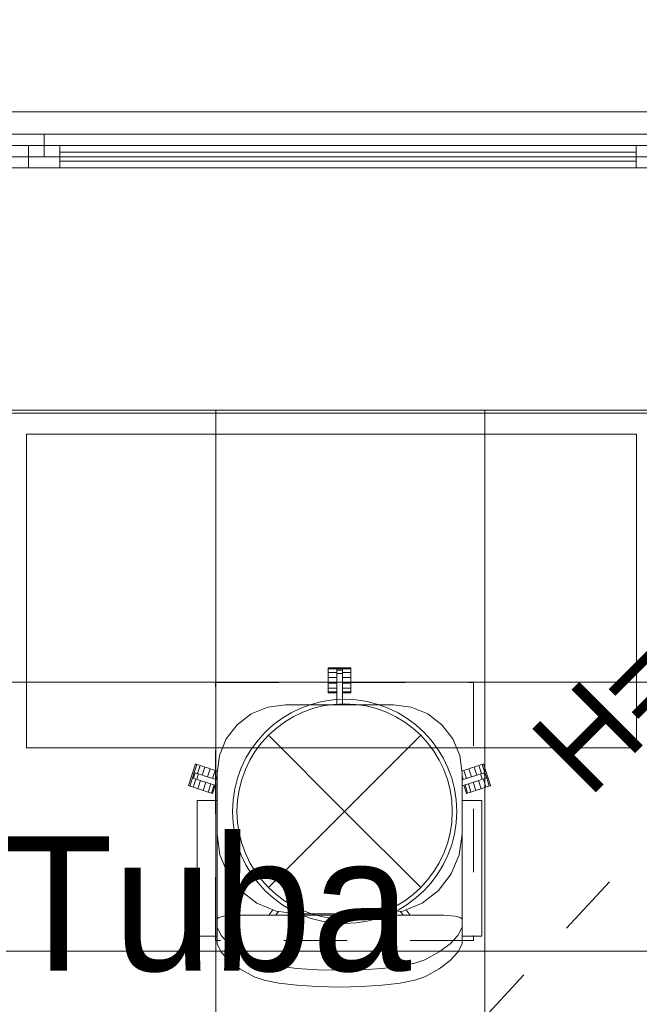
# Model space of a CAD drawing. Header units: millimetres. Extents: x -2932 to 42461, y -10716 to 17298.
# Tile 165 of 168: x 36076 to 37457, y 11175 to 13371. Entities that reach past the tile are written whole.
import ezdxf

# ---------------------------------------------------------------- set-up
doc = ezdxf.new("R2010")
doc.units = ezdxf.units.MM
doc.header["$MEASUREMENT"] = 0
for name, pattern in [('Aligning Line', [635, 317.5, -317.5]), ('Dashed', [423.333333, 211.666667, -211.666667]), ('Small Dashed', [282.222222, 141.111111, -141.111111]), ('Wipeout_Contour', [1000, 0, -1000])]:
    doc.linetypes.add(name, pattern=pattern)
for name, color, linetype, lineweight in [('0_Pen_No__1', 7, 'Continuous', 13), ('A-FLOR.IFC Model_Pen_No__2', 8, 'Continuous', 15), ('ARCHICAD Windows_Pen_No__2', 8, 'Continuous', 15), ('ARCHICAD Zone Stamps_Pen_No__1', 7, 'Continuous', 13), ('Grids-2_Pen_No__1', 7, 'Continuous', 13), ('I-FURN.IFC Model_Pen_No__2', 8, 'Continuous', 15), ('I-WALL.IFC Model_Pen_No__2', 8, 'Continuous', 15), ('SA_LAGI_Pen_No__1', 7, 'Continuous', 13), ('SA_VALGUSTI_Pen_No__20', 1, 'Continuous', 0), ('Walls_Pen_No__1', 7, 'Continuous', 13), ('Windows-1_Pen_No__1', 7, 'Continuous', 13), ('Windows_Pen_No__1', 7, 'Continuous', 13)]:
    doc.layers.add(name, color=color, linetype=linetype, lineweight=lineweight)
doc.layers.add('Furniture-1_Pen_No__62', color=7, linetype='Continuous', lineweight=20, true_color=0xaaaaaa)
doc.layers.add('SA_LAGI_Pen_No__102', color=7, linetype='Continuous', lineweight=13, true_color=0xcccccc)
doc.styles.add('GENERATED_STYLE_1', font='txt', dxfattribs={"width": 0.95})
doc.styles.add('GENERATED_STYLE_2', font='txt', dxfattribs={"width": 0.84})
doc.dimstyles.new('GENERATED_STYLE__2', dxfattribs={"dimtxt": 200, "dimasz": 152, "dimexe": 0.18, "dimexo": 0.0625, "dimgap": 0.09, "dimtad": 1, "dimtih": 1, "dimtoh": 1, "dimdec": 0, "dimzin": 0, "dimdsep": 46, "dimtxsty": 'GENERATED_STYLE_2', "dimblk": 'ARROWHEAD_2', "dimblk1": 'ARROWHEAD_2', "dimblk2": 'ARROWHEAD_2', "dimcen": 0.09, "dimse1": 1, "dimse2": 1, "dimclrd": 7, "dimclre": 7, "dimclrt": 7, "dimadec": 0, "dimazin": 0, "dimtfac": 1, "dimtdec": 4, "dimtmove": 0, "dimatfit": 3, "dimfxl": 0, "dimtolj": 1, "dimtzin": 0, "dimarcsym": 0})
doc.dimstyles.new('GENERATED_STYLE__3', dxfattribs={"dimtxt": 200, "dimasz": 152, "dimexe": 0.18, "dimexo": 0.0625, "dimgap": 0.09, "dimtad": 1, "dimdec": 0, "dimzin": 0, "dimdsep": 46, "dimtxsty": 'GENERATED_STYLE_2', "dimblk": 'ARROWHEAD_2', "dimblk1": 'ARROWHEAD_2', "dimblk2": 'ARROWHEAD_2', "dimcen": 0.09, "dimse1": 1, "dimse2": 1, "dimclrd": 7, "dimclre": 7, "dimclrt": 7, "dimadec": 0, "dimazin": 0, "dimtfac": 1, "dimtdec": 4, "dimtmove": 0, "dimatfit": 3, "dimfxl": 0, "dimtolj": 1, "dimtzin": 0, "dimarcsym": 0})

# ---------------------------------------------------------------- blocks, each defined once
blk = doc.blocks.new('*D61')
at = {"layer": '0_Pen_No__1', "color": 7, "linetype": 'Continuous', "lineweight": 13}
for p, q in [((39845.8, 12557.7), (40045.8, 12442.3)), ((40095.8, 12500), (39795.8, 12500)), ((39945.8, 9059.5), (39945.8, 12500)), ((39845.8, 9117.2), (40045.8, 9001.8)), ((40095.8, 9059.5), (39795.8, 9059.5))]:
    blk.add_line(p, q, dxfattribs=at)
at = {"color": 254, "linetype": 'Wipeout_Contour', "lineweight": 0, "ltscale": 164962.993909}
blk.add_wipeout([(39937.6, 10458.2), (39937.6, 11101.3), (39673.9, 11101.3), (39673.9, 10458.2)], dxfattribs=at)
at = {"layer": '0_Pen_No__1', "color": 7, "lineweight": 13, "insert": (39905.8, 10490), "char_height": 200, "attachment_point": 7, "rotation": 90, "style": 'GENERATED_STYLE_2'}
blk.add_mtext('\\A1;{\\pql;\\fArial|b0|i0|c0|p34;3\xa0440}', dxfattribs=at)
blk = doc.blocks.new('ARROWHEAD_2')
at = {"color": 0, "linetype": 'Continuous', "lineweight": 0}
for p, q in [((-0.378, -0.655), (0.378, 0.655)), ((0, 0), (-1, 0))]:
    blk.add_line(p, q, dxfattribs=at)
blk = doc.blocks.new('*D62')
at = {"layer": '0_Pen_No__1', "color": 7, "linetype": 'Continuous', "lineweight": 13}
for p, q in [((39945.8, 13165), (39945.8, 13262.8)), ((40045.8, 13107.3), (39845.8, 13222.7)), ((40095.8, 13165), (39795.8, 13165)), ((39945.8, 12500), (39945.8, 13165)), ((39845.8, 12557.7), (40045.8, 12442.3)), ((40095.8, 12500), (39795.8, 12500))]:
    blk.add_line(p, q, dxfattribs=at)
at = {"color": 254, "linetype": 'Wipeout_Contour', "lineweight": 0, "ltscale": 167294.678239}
blk.add_wipeout([(39937.6, 12607.5), (39937.6, 13057.5), (39673.9, 13057.5), (39673.9, 12607.5)], dxfattribs=at)
at = {"layer": '0_Pen_No__1', "color": 7, "lineweight": 13, "insert": (39905.8, 12639.3), "char_height": 200, "attachment_point": 7, "rotation": 90, "style": 'GENERATED_STYLE_2'}
blk.add_mtext('\\A1;{\\pql;\\fArial|b0|i0|c0|p34;665}', dxfattribs=at)
blk = doc.blocks.new('*D93')
at = {"layer": '0_Pen_No__1', "color": 7, "linetype": 'Continuous', "lineweight": 13}
for p, q in [((35193.5, 15323), (35193.5, 15623)), ((38315, 15323), (38315, 15623)), ((35251.2, 15573), (35135.8, 15373)), ((38372.7, 15573), (38257.3, 15373)), ((35193.5, 15473), (38315, 15473))]:
    blk.add_line(p, q, dxfattribs=at)
at = {"color": 254, "linetype": 'Wipeout_Contour', "lineweight": 0, "ltscale": 159733.283769}
blk.add_wipeout([(36432.7, 15481.1), (37075.8, 15481.1), (37075.8, 15744.8), (36432.7, 15744.8)], dxfattribs=at)
at = {"layer": '0_Pen_No__1', "color": 7, "lineweight": 13, "insert": (36464.5, 15513), "char_height": 200, "attachment_point": 7, "style": 'GENERATED_STYLE_2'}
blk.add_mtext('\\A1;{\\pql;\\fArial|b0|i0|c0|p34;3\xa0122}', dxfattribs=at)
blk = doc.blocks.new('*D115')
at = {"layer": '0_Pen_No__1', "color": 7, "linetype": 'Continuous', "lineweight": 13}
for p, q in [((35505, 15671.2), (35505, 15971.2)), ((37555, 15671.2), (37555, 15971.2)), ((35562.7, 15921.2), (35447.3, 15721.2)), ((37612.7, 15921.2), (37497.3, 15721.2)), ((35505, 15821.2), (37555, 15821.2))]:
    blk.add_line(p, q, dxfattribs=at)
at = {"color": 254, "linetype": 'Wipeout_Contour', "lineweight": 0, "ltscale": 159460.616792}
blk.add_wipeout([(36208.4, 15829.3), (36851.6, 15829.3), (36851.6, 16093), (36208.4, 16093)], dxfattribs=at)
at = {"layer": '0_Pen_No__1', "color": 7, "lineweight": 13, "insert": (36240.3, 15861.2), "char_height": 200, "attachment_point": 7, "style": 'GENERATED_STYLE_2'}
blk.add_mtext('\\A1;{\\pql;\\fArial|b0|i0|c0|p34;2\xa0050}', dxfattribs=at)

msp = doc.modelspace()

# ---------------------------------------------------------------- linework, layer by layer
at = {"layer": 'A-FLOR.IFC Model_Pen_No__2', "color": 8, "linetype": 'Continuous', "lineweight": 15, "flags": 128}
msp.add_lwpolyline([(-100, 6430), (0, 6430), (0, 0), (30435, 0), (30435, 6520), (38315, 6520), (38315, 12500), (12000, 12500), (12000, 7875), (8430, 7875), (8430, 12496.2), (2165, 12496.2), (2165, 11220), (-100, 11220)], close=True, dxfattribs=at)
at = {"layer": 'A-FLOR.IFC Model_Pen_No__2', "color": 8, "linetype": 'Dashed', "lineweight": 15, "flags": 128}
msp.add_lwpolyline([(0, 0), (30430, 0), (30430, 6520), (33865, 6520), (33865, 0), (38600, 0), (38600, 5615), (38315, 5615), (38315, 12500), (12000, 12500), (12000, 7905), (8430, 7905), (8430, 12496.2), (2165, 12496.2), (2165, 6180), (0, 6180)], close=True, dxfattribs=at)
at = {"layer": 'ARCHICAD Windows_Pen_No__2', "color": 8, "linetype": 'Continuous', "lineweight": 15}
for p, q in [((35505, 13115), (37555, 13115)), ((37555, 13065), (35505, 13065)), ((36095, 13065), (36095, 13040)), ((36095, 13040), (35540, 13040)), ((37520, 13040), (36095, 13040))]:
    msp.add_line(p, q, dxfattribs=at)
at = {"layer": 'I-FURN.IFC Model_Pen_No__2', "color": 8, "linetype": 'Continuous', "lineweight": 15}
for p, q in [((36090.6, 11746.7), (36090.6, 12446.7)), ((36090.6, 12446.7), (37450.6, 12446.7)), ((37450.6, 12446.7), (37450.6, 11746.7)), ((36763.2, 11924.3), (36763.2, 11925.7)), ((36763.2, 11925.7), (36814, 11925.7)), ((36763.2, 11922.9), (36763.2, 11924.3)), ((36763.2, 11919), (36763.2, 11922.9)), ((36763.2, 11922.9), (36782.3, 11922.9)), ((36782.3, 11921.5), (36782.3, 11922.9)), ((36782.3, 11922.9), (36795, 11922.9)), ((36782.3, 11920.2), (36782.3, 11921.5)), ((36795, 11922.9), (36795, 11921.1)), ((36795, 11922.9), (36814, 11922.9)), ((36814, 11925.7), (36814, 11924.7)), ((36814, 11924.7), (36814, 11922.9)), ((36814, 11922.9), (36814, 11919)), ((36763.2, 11915.1), (36763.2, 11919)), ((36763.2, 11909.4), (36763.2, 11915.1)), ((36782.3, 11915.1), (36763.2, 11915.1)), ((36763.2, 11903.8), (36763.2, 11909.4)), ((36763.2, 11897.5), (36763.2, 11903.8)), ((36763.2, 11903.8), (36782.3, 11903.8)), ((36782.3, 11916.4), (36782.3, 11920.2)), ((36782.3, 11920.2), (36795, 11920.2)), ((36782.3, 11912.7), (36782.3, 11916.4)), ((36782.3, 11908.9), (36782.3, 11912.7)), ((36782.3, 11912.7), (36795, 11912.7)), ((36782.3, 11901.9), (36782.3, 11908.9)), ((36782.3, 11843), (36782.3, 11901.9)), ((36795, 11921.1), (36795, 11920.2)), ((36795, 11920.2), (36795, 11916.4)), ((36795, 11916.4), (36795, 11912.7)), ((36814, 11915.1), (36795, 11915.1)), ((36795, 11912.7), (36795, 11907.3)), ((36795, 11907.3), (36795, 11901.9)), ((36795, 11903.8), (36814, 11903.8)), ((36795, 11901.9), (36795, 11843)), ((36814, 11919), (36814, 11915.1)), ((36814, 11915.1), (36814, 11909.4)), ((36814, 11909.4), (36814, 11903.8)), ((36814, 11903.8), (36814, 11897.5)), ((36763.2, 11891.2), (36763.2, 11897.5)), ((36763.2, 11885.6), (36763.2, 11891.2)), ((36763.2, 11891.2), (36782.3, 11891.2)), ((36763.2, 11879.9), (36763.2, 11885.6)), ((36763.2, 11876), (36763.2, 11879.9)), ((36763.2, 11879.9), (36782.3, 11879.9)), ((36795, 11891.2), (36814, 11891.2)), ((36795, 11879.9), (36814, 11879.9)), ((36814, 11897.5), (36814, 11891.2)), ((36814, 11891.2), (36814, 11885.6)), ((36814, 11885.6), (36814, 11879.9)), ((36814, 11879.9), (36814, 11876)), ((36763.2, 11872.1), (36763.2, 11876)), ((36763.2, 11870.7), (36763.2, 11872.1)), ((36763.2, 11872.1), (36782.3, 11872.1)), ((36763.2, 11869.3), (36763.2, 11870.7)), ((36782.3, 11869.3), (36763.2, 11869.3)), ((36795, 11872.1), (36814, 11872.1)), ((36814, 11869.3), (36795, 11869.3)), ((36814, 11876), (36814, 11872.1)), ((36814, 11872.1), (36814, 11870.3)), ((36814, 11870.3), (36814, 11869.3)), ((36628.5, 11837.8), (36591.8, 11822.5)), ((36668, 11843), (36628.5, 11837.8)), ((36909.3, 11843), (36668, 11843)), ((36948.7, 11837.8), (36909.3, 11843)), ((36985.5, 11822.5), (36948.7, 11837.8)), ((36591.8, 11822.5), (36560.2, 11798.3)), ((37017, 11798.3), (36985.5, 11822.5)), ((36560.2, 11798.3), (36536, 11766.8)), ((37041.2, 11766.8), (37017, 11798.3)), ((36090.6, 11746.7), (37450.6, 11746.7)), ((36536, 11766.8), (36520.8, 11730)), ((37056.5, 11730), (37041.2, 11766.8)), ((36520.8, 11730), (36515.6, 11690.6)), ((37061.7, 11690.6), (37056.5, 11730)), ((36452, 11662.7), (36467.7, 11711)), ((36464.4, 11692), (36470.3, 11710.1)), ((36467.7, 11711), (36468.6, 11710.7)), ((36468.6, 11710.7), (36470.3, 11710.1)), ((36470.3, 11710.1), (36474.1, 11708.9)), ((36477.8, 11707.7), (36471.9, 11689.6)), ((36474.1, 11708.9), (36477.8, 11707.7)), ((36477.8, 11707.7), (36483.2, 11706)), ((36482.6, 11686.1), (36488.5, 11704.2)), ((36483.2, 11706), (36488.5, 11704.2)), ((36488.5, 11704.2), (36494.5, 11702.3)), ((36494.5, 11702.3), (36500.5, 11700.3)), ((37076.8, 11700.3), (37082.7, 11702.3)), ((37082.7, 11702.3), (37088.7, 11704.2)), ((37088.7, 11704.2), (37094.1, 11706)), ((37088.7, 11704.2), (37094.6, 11686.1)), ((37094.1, 11706), (37099.4, 11707.7)), ((37099.4, 11707.7), (37103.2, 11708.9)), ((37105.3, 11689.6), (37099.4, 11707.7)), ((37103.2, 11708.9), (37106.9, 11710.1)), ((37106.9, 11710.1), (37108.2, 11710.6)), ((37106.9, 11710.1), (37112.8, 11692)), ((37108.2, 11710.6), (37109.5, 11711)), ((37109.5, 11711), (37125.2, 11662.7)), ((36454.6, 11661.8), (36460.5, 11679.9)), ((36460.5, 11679.9), (36464.5, 11692)), ((36461.8, 11679.5), (36460.5, 11679.9)), ((36463.1, 11679.1), (36467, 11691.2)), ((36464.5, 11692), (36466.1, 11691.5)), ((36466.1, 11691.5), (36467, 11691.2)), ((36467, 11691.2), (36470.6, 11690)), ((36470.3, 11676.8), (36474.2, 11688.8)), ((36470.6, 11690), (36474.2, 11688.8)), ((36474.2, 11688.8), (36479.3, 11687.2)), ((36479.3, 11687.2), (36484.4, 11685.5)), ((36484.4, 11685.5), (36515.6, 11675.4)), ((36494.6, 11682.2), (36500.5, 11700.3)), ((36500.5, 11700.3), (36505.8, 11698.6)), ((36505.3, 11678.7), (36511.2, 11696.8)), ((36505.8, 11698.6), (36511.2, 11696.8)), ((36511.2, 11696.8), (36514.9, 11695.6)), ((36512.8, 11676.3), (36515.6, 11684.9)), ((36514.9, 11695.6), (36516.2, 11695.2)), ((36515.6, 11690.6), (36515.6, 11629.4)), ((37061, 11695.2), (37062.3, 11695.6)), ((37061.7, 11629.4), (37061.7, 11690.6)), ((37061.7, 11675.4), (37092.8, 11685.5)), ((37061.7, 11684.9), (37064.4, 11676.3)), ((37062.3, 11695.6), (37066, 11696.8)), ((37066, 11696.8), (37071.4, 11698.6)), ((37066, 11696.8), (37071.9, 11678.7)), ((37071.4, 11698.6), (37076.8, 11700.3)), ((37076.8, 11700.3), (37082.6, 11682.2)), ((37092.8, 11685.5), (37099.4, 11687.7)), ((37099.4, 11687.7), (37103, 11688.8)), ((37103, 11688.8), (37106.6, 11690)), ((37103, 11688.8), (37107, 11676.8)), ((37106.6, 11690), (37110.2, 11691.2)), ((37110.2, 11691.2), (37111.5, 11691.6)), ((37110.2, 11691.2), (37114.1, 11679.1)), ((37111.5, 11691.6), (37112.8, 11692)), ((37112.8, 11692), (37116.7, 11679.9)), ((37116.7, 11679.9), (37115, 11679.4)), ((37116.7, 11679.9), (37122.6, 11661.8)), ((36453.3, 11662.2), (36452, 11662.7)), ((36454.6, 11661.8), (36453.3, 11662.2)), ((36458.4, 11660.6), (36454.6, 11661.8)), ((36462.1, 11659.4), (36458.4, 11660.6)), ((36463.1, 11679.1), (36461.8, 11679.5)), ((36468, 11677.5), (36462.1, 11659.4)), ((36467.5, 11657.6), (36462.1, 11659.4)), ((36466.7, 11677.9), (36463.1, 11679.1)), ((36470.3, 11676.8), (36466.7, 11677.9)), ((36473.8, 11675.6), (36470.3, 11676.8)), ((36472.8, 11655.9), (36478.7, 11674)), ((36480.5, 11673.4), (36473.8, 11675.6)), ((36515.6, 11662), (36480.5, 11673.4)), ((36484.8, 11652), (36490.7, 11670.1)), ((36495.5, 11648.5), (36501.4, 11666.6)), ((36503, 11646.1), (36508.8, 11664.2)), ((36511.5, 11663.4), (36505.6, 11645.2)), ((36515.6, 11675.8), (36515.4, 11675.4)), ((37061.8, 11675.4), (37061.7, 11675.8)), ((37096.7, 11673.4), (37061.7, 11662)), ((37071.6, 11645.2), (37065.7, 11663.4)), ((37068.4, 11664.2), (37074.3, 11646.1)), ((37075.8, 11666.6), (37081.7, 11648.5)), ((37086.6, 11670.1), (37092.4, 11652)), ((37101.8, 11675.1), (37096.7, 11673.4)), ((37098.5, 11674), (37104.4, 11655.9)), ((37107, 11676.8), (37101.8, 11675.1)), ((37110.5, 11677.9), (37107, 11676.8)), ((37115.1, 11659.4), (37109.3, 11677.5)), ((37115.1, 11659.4), (37109.8, 11657.6)), ((37114.1, 11679.1), (37110.5, 11677.9)), ((37115, 11679.4), (37114.1, 11679.1)), ((37118.9, 11660.6), (37115.1, 11659.4)), ((37122.6, 11661.8), (37118.9, 11660.6)), ((37124.3, 11662.4), (37122.6, 11661.8)), ((37125.2, 11662.7), (37124.3, 11662.4)), ((36472.8, 11655.9), (36467.5, 11657.6)), ((36478.8, 11654), (36472.8, 11655.9)), ((36484.8, 11652), (36478.8, 11654)), ((36490.1, 11650.3), (36484.8, 11652)), ((36495.5, 11648.5), (36490.1, 11650.3)), ((36499.2, 11647.3), (36495.5, 11648.5)), ((36503, 11646.1), (36499.2, 11647.3)), ((36504.3, 11645.7), (36503, 11646.1)), ((36505.6, 11645.2), (36504.3, 11645.7)), ((37072.5, 11645.5), (37071.6, 11645.2)), ((37074.3, 11646.1), (37072.5, 11645.5)), ((37078, 11647.3), (37074.3, 11646.1)), ((37081.7, 11648.5), (37078, 11647.3)), ((37087.1, 11650.3), (37081.7, 11648.5)), ((37092.4, 11652), (37087.1, 11650.3)), ((37098.4, 11654), (37092.4, 11652)), ((37104.4, 11655.9), (37098.4, 11654)), ((37109.8, 11657.6), (37104.4, 11655.9)), ((36471.1, 11627.1), (36471.1, 11629.4)), ((36515.6, 11629.4), (36471.1, 11629.4)), ((36471.1, 11625.6), (36471.1, 11627.1)), ((36471.1, 11620.3), (36471.1, 11625.6)), ((36471.1, 11614.9), (36471.1, 11620.3)), ((36471.1, 11606.9), (36471.1, 11614.9)), ((36515.6, 11629.4), (36515.6, 11627.5)), ((36515.6, 11627.5), (36515.6, 11625.6)), ((36515.6, 11625.6), (36515.6, 11620.3)), ((36515.6, 11620.3), (36515.6, 11614.9)), ((36515.6, 11614.9), (36515.6, 11606.9)), ((37061.7, 11627.5), (37061.7, 11629.4)), ((37106.1, 11629.4), (37061.7, 11629.4)), ((37061.7, 11625.6), (37061.7, 11627.5)), ((37061.7, 11620.3), (37061.7, 11625.6)), ((37061.7, 11614.9), (37061.7, 11620.3)), ((37061.7, 11606.9), (37061.7, 11614.9)), ((37106.1, 11629.4), (37106.1, 11627.1)), ((37106.1, 11627.1), (37106.1, 11625.6)), ((37106.1, 11625.6), (37106.1, 11620.3)), ((37106.1, 11620.3), (37106.1, 11614.9)), ((37106.1, 11614.9), (37106.1, 11606.9)), ((36471.1, 11598.9), (36471.1, 11606.9)), ((36471.1, 11591.6), (36471.1, 11598.9)), ((36515.6, 11606.9), (36515.6, 11598.9)), ((36515.6, 11598.9), (36515.6, 11589.5)), ((37061.7, 11598.9), (37061.7, 11606.9)), ((37061.7, 11589.5), (37061.7, 11598.9)), ((37106.1, 11606.9), (37106.1, 11598.9)), ((37106.1, 11598.9), (37106.1, 11591.6)), ((36471.1, 11580), (36471.1, 11591.6)), ((36471.1, 11376.8), (36471.1, 11580)), ((36515.6, 11589.5), (36515.6, 11580)), ((36515.6, 11580), (36515.6, 11376.8)), ((37061.7, 11580), (37061.7, 11589.5)), ((37061.7, 11376.8), (37061.7, 11580)), ((37106.1, 11591.6), (37106.1, 11580)), ((37106.1, 11580), (37106.1, 11376.8)), ((36515.6, 11554.6), (36521.6, 11508.6)), ((37055.6, 11508.6), (37061.7, 11554.6)), ((36521.6, 11508.6), (36539.4, 11465.7)), ((37037.8, 11465.7), (37055.6, 11508.6)), ((36539.4, 11465.7), (36567.6, 11428.9)), ((37009.6, 11428.9), (37037.8, 11465.7)), ((36567.6, 11428.9), (36604.5, 11400.6)), ((36972.8, 11400.6), (37009.6, 11428.9)), ((36604.5, 11400.6), (36647.3, 11382.9)), ((36929.9, 11382.9), (36972.8, 11400.6)), ((36471.1, 11365.2), (36471.1, 11376.8)), ((36515.6, 11376.8), (36515.6, 11367.3)), ((36538.7, 11372.4), (36530.4, 11371.4)), ((36546.9, 11373.3), (36538.7, 11372.4)), ((36556.6, 11373.7), (36546.9, 11373.3)), ((36566.4, 11374), (36556.6, 11373.7)), ((37010.9, 11374), (36566.4, 11374)), ((36631.1, 11374), (36639.8, 11386)), ((36652.7, 11382.2), (36646.8, 11374)), ((36647.3, 11382.9), (36693.4, 11376.8)), ((36693.4, 11376.8), (36883.9, 11376.8)), ((36883.9, 11376.8), (36929.9, 11382.9)), ((36930.4, 11374), (36924.5, 11382.2)), ((36937.4, 11386), (36946.1, 11374)), ((37020.6, 11373.7), (37010.9, 11374)), ((37030.3, 11373.3), (37020.6, 11373.7)), ((37038.5, 11372.4), (37030.3, 11373.3)), ((37046.8, 11371.4), (37038.5, 11372.4)), ((37061.7, 11367.3), (37061.7, 11376.8)), ((37106.1, 11376.8), (37106.1, 11365.2)), ((36471.1, 11357.9), (36471.1, 11365.2)), ((36471.1, 11349.9), (36471.1, 11357.9)), ((36515.6, 11367.3), (36515.6, 11357.9)), ((36517.5, 11366.9), (36515.6, 11365.2)), ((36515.6, 11357.9), (36515.6, 11349.9)), ((36519.4, 11368.6), (36517.5, 11366.9)), ((36524.9, 11370), (36519.4, 11368.6)), ((36530.4, 11371.4), (36524.9, 11370)), ((37052.3, 11370), (37046.8, 11371.4)), ((37057.8, 11368.6), (37052.3, 11370)), ((37059.7, 11366.9), (37057.8, 11368.6)), ((37061.7, 11365.2), (37059.7, 11366.9)), ((37061.7, 11357.9), (37061.7, 11367.3)), ((37061.7, 11349.9), (37061.7, 11357.9)), ((37106.1, 11365.2), (37106.1, 11357.9)), ((37106.1, 11357.9), (37106.1, 11349.9)), ((36471.1, 11341.9), (36471.1, 11349.9)), ((36471.1, 11336.5), (36471.1, 11341.9)), ((36471.1, 11331.2), (36471.1, 11336.5)), ((36471.1, 11329.7), (36471.1, 11331.2)), ((36471.1, 11327.4), (36471.1, 11329.7)), ((36515.6, 11349.9), (36515.6, 11349.4)), ((36515.6, 11349.4), (36515.6, 11347.5)), ((36515.6, 11347.5), (36524.9, 11328.9)), ((36515.6, 11347.5), (36515.6, 11310)), ((36524.9, 11328.9), (36541.8, 11310.3)), ((37035.4, 11310.3), (37052.3, 11328.9)), ((37052.3, 11328.9), (37061.7, 11347.5)), ((37061.7, 11349.4), (37061.7, 11349.9)), ((37061.7, 11347.5), (37061.7, 11349.4)), ((37061.7, 11347.5), (37061.7, 11310)), ((37106.1, 11349.9), (37106.1, 11341.9)), ((37106.1, 11341.9), (37106.1, 11336.5)), ((37106.1, 11336.5), (37106.1, 11331.2)), ((37106.1, 11331.2), (37106.1, 11329.7)), ((37106.1, 11329.7), (37106.1, 11327.4)), ((36515.6, 11327.4), (36471.1, 11327.4)), ((36524.9, 11291.3), (36515.6, 11310)), ((36541.8, 11310.3), (36566.3, 11292.1)), ((37010.9, 11292.1), (37035.4, 11310.3)), ((37061.7, 11310), (37052.3, 11291.3)), ((37106.1, 11327.4), (37061.7, 11327.4)), ((36541.8, 11272.8), (36524.9, 11291.3)), ((36566.3, 11292.1), (36598.1, 11274.2)), ((36979.1, 11274.2), (37010.9, 11292.1)), ((37052.3, 11291.3), (37035.4, 11272.8)), ((36566.3, 11254.6), (36541.8, 11272.8)), ((36598.1, 11274.2), (36620.7, 11266.6)), ((36620.7, 11266.6), (36653.2, 11260.1)), ((36924, 11260.1), (36956.5, 11266.6)), ((36956.5, 11266.6), (36979.1, 11274.2)), ((37035.4, 11272.8), (37010.9, 11254.6)), ((36598.1, 11236.6), (36566.3, 11254.6)), ((36653.2, 11260.1), (36693.7, 11255.2)), ((36693.7, 11255.2), (36739.7, 11252.2)), ((36739.7, 11252.2), (36788.6, 11251.2)), ((36788.6, 11251.2), (36837.5, 11252.2)), ((36837.5, 11252.2), (36883.5, 11255.2)), ((36883.5, 11255.2), (36924, 11260.1)), ((37010.9, 11254.6), (36979.1, 11236.6)), ((36620.7, 11229), (36598.1, 11236.6)), ((36653.2, 11222.6), (36620.7, 11229)), ((36693.7, 11217.7), (36653.2, 11222.6)), ((36924, 11222.6), (36883.5, 11217.7)), ((36956.5, 11229), (36924, 11222.6)), ((36979.1, 11236.6), (36956.5, 11229)), ((36739.7, 11214.7), (36693.7, 11217.7)), ((36788.6, 11213.6), (36739.7, 11214.7)), ((36837.5, 11214.7), (36788.6, 11213.6)), ((36883.5, 11217.7), (36837.5, 11214.7))]:
    msp.add_line(p, q, dxfattribs=at)
at = {"layer": 'I-WALL.IFC Model_Pen_No__2', "color": 8, "linetype": 'Continuous', "lineweight": 15}
for p, q in [((37555, 13165), (35505, 13165)), ((35505, 12500), (37555, 12500))]:
    msp.add_line(p, q, dxfattribs=at)
at = {"layer": 'SA_LAGI_Pen_No__1', "color": 7, "linetype": 'Small Dashed', "lineweight": 13}
msp.add_line((35193.5, 9059.5), (38308.3, 12446.7), dxfattribs=at)

# ---------------------------------------------------------------- texts
at = {"layer": 'ARCHICAD Zone Stamps_Pen_No__1', "color": 7, "lineweight": 13, "insert": (36040.8, 11549.8), "char_height": 300, "attachment_point": 1, "style": 'GENERATED_STYLE_1'}
msp.add_mtext('\\A1;{\\pql;\\pt0;\\fSwis721 Lt BT|b0|i0|c0|p34;Tuba}', dxfattribs=at)

# ---------------------------------------------------------------- next in the draw order: dimensions: what is measured, and where the dimension line sits
at = {"color": 7, "linetype": 'Continuous', "lineweight": 13}
dim = msp.add_linear_dim(base=(39945.7644, 12500), p1=(37760, 9059.5014), p2=(25220, 12500), angle=90, dimstyle='GENERATED_STYLE__3', dxfattribs=at)
dim.commit()
dim.dimension.update_dxf_attribs({"geometry": '*D61', "text_midpoint": (39805.7644, 10843.2457), "dimtype": 160, "text_rotation": 90})

# ---------------------------------------------------------------- next in the draw order: dimensions: what is measured, and where the dimension line sits
dim = msp.add_linear_dim(base=(39945.8, 13165), p1=(25220, 12500), p2=(25220, 13165), angle=90, dimstyle='GENERATED_STYLE__3', dxfattribs=at)
dim.commit()
dim.dimension.update_dxf_attribs({"geometry": '*D62', "text_midpoint": (39805.8, 12874.8), "dimtype": 160, "text_rotation": 90})

# ---------------------------------------------------------------- next in the draw order: dimensions: what is measured, and where the dimension line sits
dim = msp.add_linear_dim(base=(38315, 15472.9706194), p1=(35193.5, 11232), p2=(38315, 9538.75), dimstyle='GENERATED_STYLE__2', dxfattribs=at)
dim.commit()
dim.dimension.update_dxf_attribs({"geometry": '*D93', "text_midpoint": (36817.7450009, 15612.97062), "dimtype": 160})

# ---------------------------------------------------------------- next in the draw order: linework, layer by layer
at = {"layer": 'Furniture-1_Pen_No__62', "color": 253, "linetype": 'Continuous', "lineweight": 20, "true_color": 0xaaaaaa}
for p, q in [((36090.6, 11746.7), (36090.6, 12446.7)), ((36090.6, 12446.7), (37450.6, 12446.7)), ((37450.6, 12446.7), (37450.6, 11746.7)), ((36090.6, 11746.7), (37450.6, 11746.7))]:
    msp.add_line(p, q, dxfattribs=at)
at = {"layer": 'SA_VALGUSTI_Pen_No__20', "color": 1, "linetype": 'Small Dashed', "lineweight": 0}
for p, q in [((36512.2, 11892.9), (37087.6, 11892.9)), ((36512.2, 11317.5), (36512.2, 11892.9)), ((37087.6, 11892.9), (37087.6, 11317.5)), ((37087.6, 11317.5), (36512.2, 11317.5))]:
    msp.add_line(p, q, dxfattribs=at)
at = {"layer": 'SA_VALGUSTI_Pen_No__20', "color": 1, "linetype": 'Continuous', "lineweight": 0}
for q in [(36630.2, 11774.9), (36969.6, 11774.9), (36630.2, 11435.5), (36969.6, 11435.5)]:
    msp.add_line((36799.9, 11605.2), q, dxfattribs=at)
msp.add_circle((36799.9, 11605.2), 240, dxfattribs=at)
for start, end in [(0, 180), (180, 0)]:
    msp.add_arc((36799.9, 11605.2), 250, start, end, dxfattribs=at)

# ---------------------------------------------------------------- next in the draw order: texts
at = {"layer": 'SA_LAGI_Pen_No__1', "color": 7, "linetype": 'Continuous', "lineweight": 13, "insert": (37534.5, 12105.1), "char_height": 200, "attachment_point": 2, "rotation": 45, "style": 'GENERATED_STYLE_1'}
msp.add_mtext('\\A1;{\\pqc;\\fSwis721 Lt BT|b0|i0|c0|p34;H=2900}', dxfattribs=at)

# ---------------------------------------------------------------- next in the draw order: dimensions: what is measured, and where the dimension line sits
at = {"color": 7, "linetype": 'Continuous', "lineweight": 13}
dim = msp.add_linear_dim(base=(37555, 15821.2), p1=(35505, 12500), p2=(37555, 13065), dimstyle='GENERATED_STYLE__2', dxfattribs=at)
dim.commit()
dim.dimension.update_dxf_attribs({"geometry": '*D115', "text_midpoint": (36593.5, 15961.2), "dimtype": 160})

# ---------------------------------------------------------------- next in the draw order: hatches: boundary and pattern name
at = {"layer": 'SA_LAGI_Pen_No__102', "linetype": 'Continuous', "lineweight": 13, "true_color": 0xcccccc}
h = msp.add_hatch(dxfattribs=at)
h.set_pattern_fill('Grid_60x60_0001', color=254, style=0, pattern_type=2)
h.set_pattern_definition([(270, (36512.2, 11892.95), (600, 0), []), (2e-13, (36512.2, 11892.95), (0, 600), [])])
h.paths.add_polyline_path([(35181, 9059.5), (38315, 9059.5), (38315, 12500), (35193.5, 12500)])

# ---------------------------------------------------------------- next in the draw order: linework, layer by layer
at = {"layer": 'Grids-2_Pen_No__1', "color": 7, "linetype": 'Aligning Line', "lineweight": 13}
msp.add_line((121.4, 12500), (38421.6, 12500), dxfattribs=at)
at = {"layer": 'SA_LAGI_Pen_No__1', "color": 7, "linetype": 'Continuous', "lineweight": 13, "flags": 128}
msp.add_lwpolyline([(35181, 9059.5), (38315, 9059.5), (38315, 12500), (35193.5, 12500)], close=True, dxfattribs=at)
at = {"layer": 'Walls_Pen_No__1', "color": 7, "linetype": 'Continuous', "lineweight": 13}
for p, q in [((35505, 13165), (37555, 13165)), ((37555, 12500), (35505, 12500))]:
    msp.add_line(p, q, dxfattribs=at)
at = {"layer": 'Windows-1_Pen_No__1', "color": 7, "linetype": 'Continuous', "lineweight": 13}
for p, q in [((36060, 13115), (36130, 13115)), ((36130, 13115), (36130, 13065)), ((36025, 13090), (36095, 13090)), ((36095, 13090), (36060, 13090)), ((36095, 13090), (36165, 13090)), ((36095, 13040), (36095, 13090)), ((36095, 13090), (36095, 13040)), ((36095, 13065), (36095, 13090)), ((36165, 13090), (36165, 13040)), ((37450, 13090), (37520, 13090)), ((37450, 13040), (37450, 13090)), ((36130, 13065), (36095, 13065)), ((36165, 13075), (37450, 13075)), ((36165, 13055), (36165, 13075)), ((37450, 13075), (37450, 13055)), ((37450, 13055), (36165, 13055)), ((36095, 13040), (36025, 13040)), ((36165, 13040), (36095, 13040)), ((37520, 13040), (37450, 13040))]:
    msp.add_line(p, q, dxfattribs=at)
at = {"layer": 'Windows_Pen_No__1', "color": 7, "linetype": 'Continuous', "lineweight": 13}
for p, q in [((37485, 13115), (36130, 13115)), ((37450, 13090), (36165, 13090)), ((36165, 13040), (37450, 13040))]:
    msp.add_line(p, q, dxfattribs=at)

doc.saveas('drawing.dxf')
